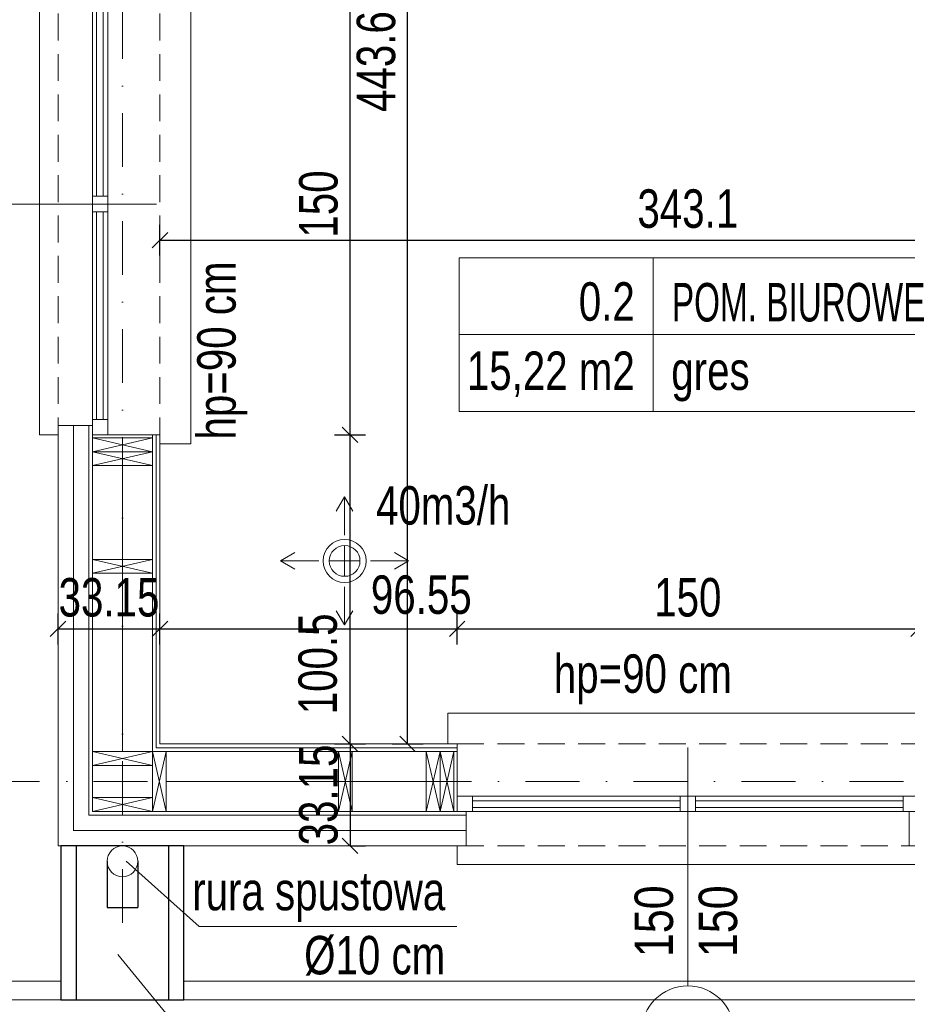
# Model space of a CAD drawing. Header units: inches. Extents: x 0 to 77643, y -44170 to 0.
# Tile 92 of 159: x 71608 to 71897, y -38560 to -38240. Entities that reach past the tile are written whole.
import ezdxf

# ---------------------------------------------------------------- set-up
doc = ezdxf.new("R2010")
doc.units = ezdxf.units.IN
doc.header["$MEASUREMENT"] = 0
doc.linetypes.add('DASHDOT', pattern=[1, 0.5, -0.25, 0, -0.25])
doc.linetypes.add('HIDDEN', pattern=[0.375, 0.25, -0.125])
doc.layers.get('0').update_dxf_attribs({"lineweight": 0})
doc.layers.get('Defpoints').update_dxf_attribs({"lineweight": 0})
for name, color, linetype, lineweight in [('--proj.wentylacja', 202, 'Continuous', 0), ('p--dach-rura spustowa', 2, 'Continuous', 0), ('p--konst-słupy', 3, 'Continuous', 20), ('p--obrzeże bet.', 252, 'Continuous', 0), ('p--ocieplenie w.wew.', 53, 'Continuous', 0), ('p--ocieplenie-w.zew', 77, 'Continuous', 0), ('p--okna', 153, 'Continuous', 0), ('p--opis okna', 181, 'Continuous', 0), ('p--opisy dodatkowe', 33, 'Continuous', 0), ('p--opisy pomieszczeń', 31, 'Continuous', 0), ('p--osie konstr', 1, 'DASHDOT', 15), ('p--płyta GK', 2, 'Continuous', 0), ('p--wymiary-1-50', 5, 'Continuous', 0), ('p--ściana szkielet', 3, 'Continuous', 0)]:
    doc.layers.add(name, color=color, linetype=linetype, lineweight=lineweight)
doc.layers.add('A36-obrzeże', color=252, linetype='Continuous')
doc.styles.add('1-50', font='arial.ttf', dxfattribs={"width": 0.75, "height": 12.5})
doc.styles.add('STYL-1', font='arial.ttf', dxfattribs={"width": 0.75})
doc.linetypes.add('BATTING', pattern='A,0.0001,-0.1,[134,ltypeshp.shx,S=0.1,R=0,X=-0.1,Y=0],-0.2,[134,ltypeshp.shx,S=0.1,R=180,X=0.1,Y=0],-0.1', length=0.4001)
doc.dimstyles.new('1-50', dxfattribs={"dimtxt": 12.5, "dimasz": 5, "dimexe": 5, "dimexo": 5, "dimgap": 0.09, "dimtad": 0, "dimdsep": 46, "dimtxsty": '1-50', "dimblk": 'OBLIQUE', "dimcen": 0.09, "dimadec": 0, "dimazin": 0, "dimtfac": 1, "dimtdec": 4, "dimtix": 1, "dimtofl": 0, "dimtmove": 2, "dimatfit": 3, "dimldrblk": 'OBLIQUE', "dimfxl": 5, "dimfxlon": 1, "dimtvp": 0.8, "dimtolj": 1, "dimtzin": 0, "dimarcsym": 0})

# ---------------------------------------------------------------- blocks, each defined once
blk = doc.blocks.new('_OBLIQUE')
at = {"color": 0, "linetype": 'ByBlock', "lineweight": -2}
for p, q in [((-0.5, -0.5), (0.5, 0.5)), ((0, 0), (0, 0))]:
    blk.add_line(p, q, dxfattribs=at)
blk = doc.blocks.new('*D1822')
at = {"layer": 'Defpoints', "color": 0}
for p in [(71620.87, -38553.71), (72820.87, -38553.71), (72820.87, -38730.03)]:
    blk.add_point(p, dxfattribs=at)
at = {"layer": 'p--wymiary-1-50', "color": 0, "lineweight": -2}
for p, q in [((71620.87, -38725.03), (71620.87, -38735.03)), ((72820.87, -38725.03), (72820.87, -38735.03)), ((71620.87, -38730.03), (72820.87, -38730.03))]:
    blk.add_line(p, q, dxfattribs=at)
at = {"layer": 'p--wymiary-1-50', "color": 0, "lineweight": -2, "xscale": 5, "yscale": 5, "zscale": 5, "rotation": 180}
blk.add_blockref('_OBLIQUE', (71620.87, -38730.03), dxfattribs=at)
at = {"layer": 'p--wymiary-1-50', "color": 0, "lineweight": -2, "xscale": 5, "yscale": 5, "zscale": 5}
blk.add_blockref('_OBLIQUE', (72820.87, -38730.03), dxfattribs=at)
at = {"layer": 'p--wymiary-1-50', "color": 0, "linetype": 'Continuous', "ltscale": 12, "insert": (72220.87, -38719.82), "char_height": 12.5, "attachment_point": 5, "style": '1-50'}
blk.add_mtext('\\A1;1200', dxfattribs=at)
blk = doc.blocks.new('*D1825')
at = {"layer": 'Defpoints', "color": 0}
for p in [(71669.83, -37823.87), (71489.8, -38508.27), (71669.83, -38508.27)]:
    blk.add_point(p, dxfattribs=at)
at = {"layer": 'p--wymiary-1-50', "color": 0, "lineweight": -2}
for p, q in [((71494.8, -37823.87), (71484.8, -37823.87)), ((71489.8, -37823.87), (71489.8, -38508.27)), ((71494.8, -38508.27), (71484.8, -38508.27))]:
    blk.add_line(p, q, dxfattribs=at)
at = {"layer": 'p--wymiary-1-50', "color": 0, "lineweight": -2, "xscale": 5, "yscale": 5, "zscale": 5}
for p, rotation in [((71489.8, -37823.87), 90), ((71489.8, -38508.27), 270)]:
    blk.add_blockref('_OBLIQUE', p, dxfattribs=dict(at, rotation=rotation))
at = {"layer": 'p--wymiary-1-50', "color": 0, "linetype": 'Continuous', "ltscale": 12, "insert": (71479.59, -38166.07), "char_height": 12.5, "attachment_point": 5, "rotation": 90, "style": '1-50'}
blk.add_mtext('\\A1;684.4', dxfattribs=at)
blk = doc.blocks.new('*D1827')
at = {"layer": 'Defpoints', "color": 0}
for p in [(71526.91, -38105.97), (71997.12, -38105.97), (71588.36, -38366.07)]:
    blk.add_point(p, dxfattribs=at)
at = {"layer": 'p--wymiary-1-50', "color": 0, "linetype": 'Continuous', "lineweight": -2}
for p, q in [((71531.91, -38105.97), (71521.91, -38105.97)), ((71526.91, -38366.07), (71526.91, -38105.97)), ((71531.91, -38366.07), (71521.91, -38366.07))]:
    blk.add_line(p, q, dxfattribs=at)
at = {"layer": 'p--wymiary-1-50', "color": 0, "lineweight": -2, "xscale": 5, "yscale": 5, "zscale": 5}
for p, rotation in [((71526.91, -38105.97), 90), ((71526.91, -38366.07), 270)]:
    blk.add_blockref('_OBLIQUE', p, dxfattribs=dict(at, rotation=rotation))
at = {"layer": 'p--wymiary-1-50', "color": 0, "linetype": 'Continuous', "ltscale": 12, "insert": (71516.7, -38236.02), "char_height": 12.5, "attachment_point": 5, "rotation": 90, "style": '1-50'}
blk.add_mtext('\\A1;260.1', dxfattribs=at)
blk = doc.blocks.new('*D1831')
at = {"layer": 'Defpoints', "color": 0}
for p in [(71595.87, -38487.32), (71526.91, -38508.27), (71620.87, -38508.27)]:
    blk.add_point(p, dxfattribs=at)
at = {"layer": 'p--wymiary-1-50', "color": 0, "linetype": 'Continuous', "lineweight": -2}
for p, q in [((71526.91, -38487.32), (71526.91, -38482.32)), ((71531.91, -38487.32), (71521.91, -38487.32)), ((71531.91, -38508.27), (71521.91, -38508.27)), ((71526.91, -38508.27), (71526.91, -38513.27))]:
    blk.add_line(p, q, dxfattribs=at)
at = {"layer": 'p--wymiary-1-50', "color": 0, "lineweight": -2, "xscale": 5, "yscale": 5, "zscale": 5}
for p, rotation in [((71526.91, -38487.32), 270), ((71526.91, -38508.27), 90)]:
    blk.add_blockref('_OBLIQUE', p, dxfattribs=dict(at, rotation=rotation))
at = {"layer": 'p--wymiary-1-50', "color": 0, "linetype": 'Continuous', "ltscale": 12, "insert": (71516.7, -38497.8), "char_height": 12.5, "attachment_point": 5, "rotation": 90, "style": '1-50'}
blk.add_mtext('\\A1;20.95', dxfattribs=at)
blk = doc.blocks.new('*D1833')
at = {"layer": 'Defpoints', "color": 0}
for p in [(71654.02, -38437.74), (71654.02, -38475.12), (71620.87, -38508.27)]:
    blk.add_point(p, dxfattribs=at)
at = {"layer": 'p--wymiary-1-50', "color": 0, "linetype": 'Continuous', "lineweight": -2}
for p, q in [((71620.87, -38442.74), (71620.87, -38432.74)), ((71654.02, -38442.74), (71654.02, -38432.74)), ((71620.87, -38437.74), (71654.02, -38437.74))]:
    blk.add_line(p, q, dxfattribs=at)
at = {"layer": 'p--wymiary-1-50', "color": 0, "lineweight": -2, "xscale": 5, "yscale": 5, "zscale": 5, "rotation": 180}
blk.add_blockref('_OBLIQUE', (71620.87, -38437.74), dxfattribs=at)
at = {"layer": 'p--wymiary-1-50', "color": 0, "lineweight": -2, "xscale": 5, "yscale": 5, "zscale": 5}
blk.add_blockref('_OBLIQUE', (71654.02, -38437.74), dxfattribs=at)
at = {"layer": 'p--wymiary-1-50', "color": 0, "linetype": 'Continuous', "ltscale": 12, "insert": (71637.45, -38427.53), "char_height": 12.5, "attachment_point": 5, "style": '1-50'}
blk.add_mtext('\\A1;33.15', dxfattribs=at)
blk = doc.blocks.new('*D1834')
at = {"layer": 'Defpoints', "color": 0}
for p in [(71900.57, -38437.74), (71750.57, -38475.12), (71900.57, -38475.12)]:
    blk.add_point(p, dxfattribs=at)
at = {"layer": 'p--wymiary-1-50', "color": 0, "linetype": 'Continuous', "lineweight": -2}
for p, q in [((71750.57, -38442.74), (71750.57, -38432.74)), ((71900.57, -38442.74), (71900.57, -38432.74)), ((71750.57, -38437.74), (71900.57, -38437.74))]:
    blk.add_line(p, q, dxfattribs=at)
at = {"layer": 'p--wymiary-1-50', "color": 0, "lineweight": -2, "xscale": 5, "yscale": 5, "zscale": 5, "rotation": 180}
blk.add_blockref('_OBLIQUE', (71750.57, -38437.74), dxfattribs=at)
at = {"layer": 'p--wymiary-1-50', "color": 0, "lineweight": -2, "xscale": 5, "yscale": 5, "zscale": 5}
blk.add_blockref('_OBLIQUE', (71900.57, -38437.74), dxfattribs=at)
at = {"layer": 'p--wymiary-1-50', "color": 0, "linetype": 'Continuous', "ltscale": 12, "insert": (71825.57, -38427.53), "char_height": 12.5, "attachment_point": 5, "style": '1-50'}
blk.add_mtext('\\A1;150', dxfattribs=at)
blk = doc.blocks.new('*D1845')
at = {"layer": 'Defpoints', "color": 0}
for p in [(71620.87, -38508.27), (71641.82, -38508.27), (71641.82, -38643.22)]:
    blk.add_point(p, dxfattribs=at)
at = {"layer": 'p--wymiary-1-50', "color": 0, "lineweight": -2}
for p, q in [((71620.87, -38638.22), (71620.87, -38648.22)), ((71641.82, -38638.22), (71641.82, -38648.22)), ((71620.87, -38643.22), (71615.87, -38643.22)), ((71641.82, -38643.22), (71646.82, -38643.22))]:
    blk.add_line(p, q, dxfattribs=at)
at = {"layer": 'p--wymiary-1-50', "color": 0, "lineweight": -2, "xscale": 5, "yscale": 5, "zscale": 5}
blk.add_blockref('_OBLIQUE', (71620.87, -38643.22), dxfattribs=at)
at = {"layer": 'p--wymiary-1-50', "color": 0, "lineweight": -2, "xscale": 5, "yscale": 5, "zscale": 5, "rotation": 180}
blk.add_blockref('_OBLIQUE', (71641.82, -38643.22), dxfattribs=at)
at = {"layer": 'p--wymiary-1-50', "color": 0, "linetype": 'Continuous', "ltscale": 12, "insert": (71631.35, -38633.01), "char_height": 12.5, "attachment_point": 5, "style": '1-50'}
blk.add_mtext('\\A1;20.95', dxfattribs=at)
blk = doc.blocks.new('*D1848')
at = {"layer": 'Defpoints', "color": 0}
for p in [(71620.87, -38508.27), (72030.27, -38508.27), (72030.27, -38711.35)]:
    blk.add_point(p, dxfattribs=at)
at = {"layer": 'p--wymiary-1-50', "color": 0, "linetype": 'Continuous', "lineweight": -2}
for p, q in [((71620.87, -38706.35), (71620.87, -38716.35)), ((72030.27, -38706.35), (72030.27, -38716.35)), ((71620.87, -38711.35), (72030.27, -38711.35))]:
    blk.add_line(p, q, dxfattribs=at)
at = {"layer": 'p--wymiary-1-50', "color": 0, "lineweight": -2, "xscale": 5, "yscale": 5, "zscale": 5, "rotation": 180}
blk.add_blockref('_OBLIQUE', (71620.87, -38711.35), dxfattribs=at)
at = {"layer": 'p--wymiary-1-50', "color": 0, "lineweight": -2, "xscale": 5, "yscale": 5, "zscale": 5}
blk.add_blockref('_OBLIQUE', (72030.27, -38711.35), dxfattribs=at)
at = {"layer": 'p--wymiary-1-50', "color": 0, "linetype": 'Continuous', "ltscale": 12, "insert": (71825.57, -38701.14), "char_height": 12.5, "attachment_point": 5, "style": '1-50'}
blk.add_mtext('\\A1;409.4', dxfattribs=at)
blk = doc.blocks.new('*D1859')
at = {"layer": 'Defpoints', "color": 0}
for p in [(71684.21, -38374.62), (71715.78, -38374.62), (71684.21, -38475.12)]:
    blk.add_point(p, dxfattribs=at)
at = {"layer": 'p--wymiary-1-50', "color": 0, "linetype": 'Continuous', "lineweight": -2}
for p, q in [((71710.78, -38374.62), (71720.78, -38374.62)), ((71715.78, -38475.12), (71715.78, -38374.62)), ((71710.78, -38475.12), (71720.78, -38475.12))]:
    blk.add_line(p, q, dxfattribs=at)
at = {"layer": 'p--wymiary-1-50', "color": 0, "lineweight": -2, "xscale": 5, "yscale": 5, "zscale": 5}
for p, rotation in [((71715.78, -38374.62), 90), ((71715.78, -38475.12), 270)]:
    blk.add_blockref('_OBLIQUE', p, dxfattribs=dict(at, rotation=rotation))
at = {"layer": 'p--wymiary-1-50', "color": 0, "linetype": 'Continuous', "ltscale": 12, "insert": (71705.34, -38449.08), "char_height": 12.5, "attachment_point": 5, "rotation": 90, "style": '1-50'}
blk.add_mtext('\\A1;100.5', dxfattribs=at)
blk = doc.blocks.new('*D1860')
at = {"layer": 'Defpoints', "color": 0}
for p in [(71684.21, -38224.62), (71715.78, -38224.62), (71684.21, -38374.62)]:
    blk.add_point(p, dxfattribs=at)
at = {"layer": 'p--wymiary-1-50', "color": 0, "linetype": 'Continuous', "lineweight": -2}
for p, q in [((71710.78, -38224.62), (71720.78, -38224.62)), ((71715.78, -38374.62), (71715.78, -38224.62)), ((71710.78, -38374.62), (71720.78, -38374.62))]:
    blk.add_line(p, q, dxfattribs=at)
at = {"layer": 'p--wymiary-1-50', "color": 0, "lineweight": -2, "xscale": 5, "yscale": 5, "zscale": 5}
for p, rotation in [((71715.78, -38224.62), 90), ((71715.78, -38374.62), 270)]:
    blk.add_blockref('_OBLIQUE', p, dxfattribs=dict(at, rotation=rotation))
at = {"layer": 'p--wymiary-1-50', "color": 0, "linetype": 'Continuous', "ltscale": 12, "insert": (71705.57, -38299.62), "char_height": 12.5, "attachment_point": 5, "rotation": 90, "style": '1-50'}
blk.add_mtext('\\A1;150', dxfattribs=at)
blk = doc.blocks.new('*D1865')
at = {"layer": 'Defpoints', "color": 0}
for p in [(71710.78, -38031.52), (71734.51, -38031.52), (71710.78, -38475.12)]:
    blk.add_point(p, dxfattribs=at)
at = {"layer": 'p--wymiary-1-50', "color": 0, "linetype": 'Continuous', "lineweight": -2}
for p, q in [((71729.51, -38031.52), (71739.51, -38031.52)), ((71734.51, -38475.12), (71734.51, -38031.52)), ((71729.51, -38475.12), (71739.51, -38475.12))]:
    blk.add_line(p, q, dxfattribs=at)
at = {"layer": 'p--wymiary-1-50', "color": 0, "lineweight": -2, "xscale": 5, "yscale": 5, "zscale": 5}
for p, rotation in [((71734.51, -38031.52), 90), ((71734.51, -38475.12), 270)]:
    blk.add_blockref('_OBLIQUE', p, dxfattribs=dict(at, rotation=rotation))
at = {"layer": 'p--wymiary-1-50', "color": 0, "linetype": 'Continuous', "ltscale": 12, "insert": (71724.3, -38253.32), "char_height": 12.5, "attachment_point": 5, "rotation": 90, "style": '1-50'}
blk.add_mtext('\\A1;443.6', dxfattribs=at)
blk = doc.blocks.new('*D1880')
at = {"layer": 'Defpoints', "color": 0}
for p in [(71997.12, -38311.4), (71654.02, -38329.03), (71997.12, -38329.03)]:
    blk.add_point(p, dxfattribs=at)
at = {"layer": 'p--wymiary-1-50', "color": 0, "linetype": 'Continuous', "lineweight": -2}
for p, q in [((71654.02, -38316.4), (71654.02, -38306.4)), ((71997.12, -38316.4), (71997.12, -38306.4)), ((71654.02, -38311.4), (71997.12, -38311.4))]:
    blk.add_line(p, q, dxfattribs=at)
at = {"layer": 'p--wymiary-1-50', "color": 0, "lineweight": -2, "xscale": 5, "yscale": 5, "zscale": 5, "rotation": 180}
blk.add_blockref('_OBLIQUE', (71654.02, -38311.4), dxfattribs=at)
at = {"layer": 'p--wymiary-1-50', "color": 0, "lineweight": -2, "xscale": 5, "yscale": 5, "zscale": 5}
blk.add_blockref('_OBLIQUE', (71997.12, -38311.4), dxfattribs=at)
at = {"layer": 'p--wymiary-1-50', "color": 0, "linetype": 'Continuous', "ltscale": 12, "insert": (71825.57, -38301.19), "char_height": 12.5, "attachment_point": 5, "style": '1-50'}
blk.add_mtext('\\A1;343.1', dxfattribs=at)
blk = doc.blocks.new('*D1934')
at = {"layer": 'Defpoints', "color": 0}
for p in [(72030.27, -38508.27), (71621.82, -38552.27), (72054.49, -38552.27)]:
    blk.add_point(p, dxfattribs=at)
at = {"layer": 'p--wymiary-1-50', "color": 0, "linetype": 'Continuous', "lineweight": -2}
for p, q in [((72049.49, -38508.27), (72059.49, -38508.27)), ((72054.49, -38508.27), (72054.49, -38552.27)), ((72049.49, -38552.27), (72059.49, -38552.27))]:
    blk.add_line(p, q, dxfattribs=at)
at = {"layer": 'p--wymiary-1-50', "color": 0, "lineweight": -2, "xscale": 5, "yscale": 5, "zscale": 5}
for p, rotation in [((72054.49, -38508.27), 90), ((72054.49, -38552.27), 270)]:
    blk.add_blockref('_OBLIQUE', p, dxfattribs=dict(at, rotation=rotation))
at = {"layer": 'p--wymiary-1-50', "color": 0, "linetype": 'Continuous', "ltscale": 12, "insert": (72044.49, -38530.27), "char_height": 12.5, "attachment_point": 5, "rotation": 90, "style": '1-50'}
blk.add_mtext('\\A1;44', dxfattribs=at)
blk = doc.blocks.new('*D1958')
at = {"layer": 'Defpoints', "color": 0}
for p in [(71710.78, -38475.12), (71710.78, -38508.27), (71715.78, -38508.27)]:
    blk.add_point(p, dxfattribs=at)
at = {"layer": 'p--wymiary-1-50', "color": 0, "linetype": 'Continuous', "lineweight": -2}
for p, q in [((71715.78, -38475.12), (71720.78, -38475.12)), ((71715.78, -38475.12), (71715.78, -38508.27)), ((71715.78, -38508.27), (71720.78, -38508.27))]:
    blk.add_line(p, q, dxfattribs=at)
at = {"layer": 'p--wymiary-1-50', "color": 0, "lineweight": -2, "xscale": 5, "yscale": 5, "zscale": 5}
for p, rotation in [((71715.78, -38475.12), 90), ((71715.78, -38508.27), 270)]:
    blk.add_blockref('_OBLIQUE', p, dxfattribs=dict(at, rotation=rotation))
at = {"layer": 'p--wymiary-1-50', "color": 0, "linetype": 'Continuous', "ltscale": 12, "insert": (71705.57, -38491.7), "char_height": 12.5, "attachment_point": 5, "rotation": 90, "style": '1-50'}
blk.add_mtext('\\A1;33.15', dxfattribs=at)
blk = doc.blocks.new('*D1965')
at = {"layer": 'Defpoints', "color": 0}
for p in [(71641.82, -38533.27), (72009.32, -38533.27), (72009.32, -38643.22)]:
    blk.add_point(p, dxfattribs=at)
at = {"layer": 'p--wymiary-1-50', "color": 0, "linetype": 'Continuous', "lineweight": -2}
for p, q in [((71641.82, -38638.22), (71641.82, -38648.22)), ((72009.32, -38638.22), (72009.32, -38648.22)), ((71641.82, -38643.22), (72009.32, -38643.22))]:
    blk.add_line(p, q, dxfattribs=at)
at = {"layer": 'p--wymiary-1-50', "color": 0, "lineweight": -2, "xscale": 5, "yscale": 5, "zscale": 5, "rotation": 180}
blk.add_blockref('_OBLIQUE', (71641.82, -38643.22), dxfattribs=at)
at = {"layer": 'p--wymiary-1-50', "color": 0, "lineweight": -2, "xscale": 5, "yscale": 5, "zscale": 5}
blk.add_blockref('_OBLIQUE', (72009.32, -38643.22), dxfattribs=at)
at = {"layer": 'p--wymiary-1-50', "color": 0, "linetype": 'Continuous', "ltscale": 12, "insert": (71825.57, -38633.01), "char_height": 12.5, "attachment_point": 5, "style": '1-50'}
blk.add_mtext('\\A1;367.5', dxfattribs=at)
blk = doc.blocks.new('okno-150-33.15')
at = {"linetype": 'Continuous', "ltscale": 35}
for p, q in [((-3, 10), (153, 10)), ((0, -39.15), (150, -39.15))]:
    blk.add_line(p, q, dxfattribs=at)
for p, q in [((-3, 0), (-3, 10)), ((153, 0), (153, 10)), ((0, 0), (-3, 0)), ((0, -21.95), (0, 0)), ((150, 0), (150, -21.95)), ((150, 0), (153, 0)), ((0, -21.95), (0, -16.95)), ((0, -16.95), (5, -16.95)), ((5, -16.95), (145, -16.95)), ((5, -16.95), (5, -21.95)), ((5, -18.45), (72.5, -18.45)), ((72.5, -21.95), (72.5, -16.95)), ((77.5, -16.95), (77.5, -21.95)), ((77.5, -18.45), (145, -18.45)), ((145, -21.95), (145, -16.95)), ((145, -16.95), (150, -16.95)), ((150, -16.95), (150, -21.95)), ((5, -21.95), (0, -21.95)), ((3, -33.15), (3, -21.95)), ((5, -20.61), (72.5, -20.61)), ((145, -21.95), (5, -21.95)), ((77.5, -20.61), (145, -20.61)), ((150, -21.95), (145, -21.95)), ((147, -21.95), (147, -33.15)), ((0, -39.15), (0, -33.15)), ((150, -33.15), (150, -39.15))]:
    blk.add_line(p, q)
at = {"linetype": 'HIDDEN', "ltscale": 35}
for p, q in [((0, 0), (150, 0)), ((0, -33.15), (150, -33.15))]:
    blk.add_line(p, q, dxfattribs=at)
blk = doc.blocks.new('ukł.słupów')
for p, q in [((0, 116.95), (19.5, 121.45)), ((0, 121.45), (19.5, 116.95)), ((0, 112.45), (19.5, 116.95)), ((0, 116.95), (19.5, 112.45)), ((0, 77.45), (19.5, 81.95)), ((0, 81.95), (19.5, 77.45)), ((0, 15), (19.5, 19.5)), ((0, 19.5), (19.5, 15)), ((19.5, 19.5), (24, 0)), ((24, 19.5), (19.5, 0)), ((79.95, 19.5), (84.45, 0)), ((84.45, 19.5), (79.95, 0)), ((108.5, 19.5), (113, 0)), ((113, 19.5), (108.5, 0)), ((113, 19.5), (117.5, 0)), ((117.5, 19.5), (113, 0)), ((0, 4.5), (19.5, 0)), ((0, 0), (19.5, 4.5))]:
    blk.add_line(p, q)
at = {"color": 4, "ltscale": 35}
for points in [[(0, 121.45), (19.5, 121.45)], [(117.5, 19.5), (117.5, 0)]]:
    blk.add_lwpolyline(points, dxfattribs=at)
for points in [[(0, 121.45), (19.5, 121.45), (19.5, 116.95), (0, 116.95)], [(0, 116.95), (19.5, 116.95), (19.5, 112.45), (0, 112.45)], [(0, 81.95), (19.5, 81.95), (19.5, 77.45), (0, 77.45)], [(0, 19.5), (19.5, 19.5), (19.5, 15), (0, 15)], [(24, 19.5), (24, 0), (19.5, 0), (19.5, 19.5)], [(84.45, 19.5), (84.45, 0), (79.95, 0), (79.95, 19.5)], [(113, 19.5), (113, 0), (108.5, 0), (108.5, 19.5)], [(117.5, 19.5), (117.5, 0), (113, 0), (113, 19.5)], [(0, 0), (19.5, 0), (19.5, 4.5), (0, 4.5)]]:
    blk.add_lwpolyline(points, close=True)
blk = doc.blocks.new('*D1974')
at = {"layer": 'Defpoints', "color": 0}
for p in [(71750.57, -38437.74), (71654.02, -38475.12), (71750.57, -38475.12)]:
    blk.add_point(p, dxfattribs=at)
at = {"layer": 'p--wymiary-1-50', "color": 0, "linetype": 'Continuous', "lineweight": -2}
for p, q in [((71654.02, -38442.74), (71654.02, -38432.74)), ((71750.57, -38442.74), (71750.57, -38432.74)), ((71654.02, -38437.74), (71750.57, -38437.74))]:
    blk.add_line(p, q, dxfattribs=at)
at = {"layer": 'p--wymiary-1-50', "color": 0, "lineweight": -2, "xscale": 5, "yscale": 5, "zscale": 5, "rotation": 180}
blk.add_blockref('_OBLIQUE', (71654.02, -38437.74), dxfattribs=at)
at = {"layer": 'p--wymiary-1-50', "color": 0, "lineweight": -2, "xscale": 5, "yscale": 5, "zscale": 5}
blk.add_blockref('_OBLIQUE', (71750.57, -38437.74), dxfattribs=at)
at = {"layer": 'p--wymiary-1-50', "color": 0, "linetype": 'Continuous', "ltscale": 12, "insert": (71738.95, -38426.67), "char_height": 12.5, "attachment_point": 5, "style": '1-50'}
blk.add_mtext('\\A1;96.55', dxfattribs=at)
blk = doc.blocks.new('Z-went-wers.3-parter-cz.1')
for p, q in [((-1073.7, -537.81), (-1076.39, -542.39)), ((-1073.7, -550.23), (-1073.7, -537.81)), ((-1073.7, -537.81), (-1071.02, -542.39)), ((-1073.7, -563.61), (-1073.7, -553.61)), ((-1073.7, -563.61), (-1073.7, -553.61)), ((-1073.7, -553.61), (-1073.7, -563.61)), ((-1094.5, -558.61), (-1089.92, -555.92)), ((-1052.9, -558.61), (-1057.48, -555.92)), ((-1094.5, -558.61), (-1089.92, -561.29)), ((-1082.08, -558.61), (-1094.5, -558.61)), ((-1078.7, -558.61), (-1068.7, -558.61)), ((-1065.32, -558.61), (-1052.9, -558.61)), ((-1052.9, -558.61), (-1057.48, -561.29)), ((-1073.7, -566.99), (-1073.7, -579.41)), ((-1073.7, -579.41), (-1076.39, -574.82)), ((-1073.7, -579.41), (-1071.02, -574.82))]:
    blk.add_line(p, q)
for radius, start, end in [(7, 90, 270), (7, 0, 180), (5, 90, 270), (5, 90, 270), (5, 0, 180), (5, 0, 180), (5, 0, 180), (5, 0, 180), (7, 270, 90), (5, 270, 90), (5, 270, 90), (7, 180, 0), (5, 180, 0), (5, 180, 0), (5, 180, 0), (5, 180, 0)]:
    blk.add_arc((-1073.7, -558.61), radius, start, end)
at = {"insert": (-1063.49, -546.99), "char_height": 12.5, "width": 177.1707, "attachment_point": 7, "style": 'STYL-1'}
blk.add_mtext('40m3/h', dxfattribs=at)

msp = doc.modelspace()

# ---------------------------------------------------------------- linework, layer by layer
at = {"layer": 'A36-obrzeże', "linetype": 'Continuous', "ltscale": 35}
for p, q in [((71626.82132, -38508.27054), (71626.82132, -38558.27054)), ((71656.82132, -38508.27054), (71656.82132, -38558.27054)), ((71636.82132, -38513.27054), (71636.82132, -38528.27054)), ((71646.82132, -38513.27054), (71646.82132, -38528.27054)), ((71636.82132, -38528.27054), (71646.82132, -38528.27054))]:
    msp.add_line(p, q, dxfattribs=at)
msp.add_lwpolyline([(71621.82132, -38558.27054), (71661.82132, -38558.27054), (71661.82132, -38508.27054), (71621.82132, -38508.27054)], close=True, dxfattribs=at)
at = {"layer": 'p--dach-rura spustowa', "linetype": 'Continuous', "lineweight": 0, "ltscale": 75}
msp.add_circle((71641.82132, -38513.27054), 5, dxfattribs=at)
at = {"layer": 'p--obrzeże bet.', "linetype": 'Continuous', "ltscale": 35}
for points in [[(72417.47132, -38558.27054), (72870.87132, -38558.27054), (72870.87132, -37773.87054), (71570.87132, -37773.87054), (71570.87132, -38558.27054), (72024.27132, -38558.27054)], [(71621.82132, -37779.87054), (71576.87132, -37779.87054), (71576.87132, -38552.27054), (71621.82132, -38552.27054)], [(71661.82132, -38552.27054), (72030.27132, -38552.27054)]]:
    msp.add_lwpolyline(points, dxfattribs=at)
at = {"layer": 'p--ocieplenie w.wew.', "linetype": 'BATTING', "ltscale": 19.5}
for p, q in [((71641.82132, -38415.12054), (71641.82132, -38384.62054)), ((71641.82132, -38477.57054), (71641.82132, -38419.62054)), ((71656.07132, -38487.32054), (71712.02132, -38487.32054)), ((71716.52132, -38487.32054), (71740.56669, -38487.32054))]:
    msp.add_line(p, q, dxfattribs=at)
at = {"layer": 'p--ocieplenie-w.zew', "linetype": 'BATTING', "ltscale": 10}
for p, q in [((71625.87132, -38503.34483), (71625.87132, -38371.62054)), ((71625.94673, -38503.27054), (71753.56669, -38503.27054))]:
    msp.add_line(p, q, dxfattribs=at)
at = {"layer": 'p--opis okna'}
for p, q in [((71575.41017, -38299.62054), (71652.87132, -38299.62054)), ((71825.56669, -38553.73168), (71825.56669, -38476.27054))]:
    msp.add_line(p, q, dxfattribs=at)
msp.add_circle((71825.56669, -38568.73168), 15, dxfattribs=at)
at = {"layer": 'p--opisy dodatkowe', "lineweight": 5}
msp.add_lwpolyline([(71750.49804, -38534.45993), (71666.72177, -38534.45992), (71643.07132, -38513.27054)], dxfattribs=at)
at = {"layer": 'p--opisy dodatkowe'}
msp.add_lwpolyline([(71783.71037, -38604.83472), (71690.48707, -38604.83472), (71640.35538, -38543.50201)], dxfattribs=at)
at = {"layer": 'p--opisy pomieszczeń'}
for p, q in [((71814.27172, -38317.08158), (71814.27172, -38367.08158)), ((71921.27172, -38342.08158), (71751.27172, -38342.08158))]:
    msp.add_line(p, q, dxfattribs=at)
msp.add_lwpolyline([(71751.27172, -38367.08158), (71921.27172, -38367.08158), (71921.27172, -38317.08158), (71751.27172, -38317.08158)], close=True, dxfattribs=at)
at = {"layer": 'p--osie konstr', "linetype": 'DASHDOT', "ltscale": 35}
for p, q in [((71641.82132, -38533.27054), (71641.82132, -37773.87054)), ((72878.43789, -38487.32054), (71595.87132, -38487.32054))]:
    msp.add_line(p, q, dxfattribs=at)
at = {"layer": 'p--płyta GK', "ltscale": 35}
for p, q in [((71652.77132, -38476.37054), (71652.77132, -38374.62054)), ((71654.02132, -38475.12054), (71654.02132, -38374.62054)), ((71652.77132, -38476.37054), (71750.56669, -38476.37054)), ((71654.02132, -38475.12054), (71750.56669, -38475.12054))]:
    msp.add_line(p, q, dxfattribs=at)
at = {"layer": 'p--ściana szkielet', "ltscale": 35}
for p, q in [((71620.87132, -38508.27054), (71620.87132, -38371.62054)), ((71630.87132, -38498.27054), (71630.87132, -38371.62054)), ((71632.07132, -38497.07054), (71632.07132, -38371.62054)), ((71651.57132, -38497.07054), (71651.57132, -38374.62054)), ((71632.07132, -38477.57054), (71750.56669, -38477.57054)), ((71630.87132, -38498.27054), (71753.56669, -38498.27054)), ((71632.07132, -38497.07054), (71753.56669, -38497.07054)), ((71620.87132, -38508.27054), (71753.56669, -38508.27054))]:
    msp.add_line(p, q, dxfattribs=at)
for points in [[(71620.87132, -38371.62054), (71632.07132, -38371.62054), (71632.07132, -38374.62054), (71654.02132, -38374.62054)], [(71750.56669, -38476.12054), (71750.56669, -38497.07054), (71753.56669, -38497.07054), (71753.56669, -38508.27054)]]:
    msp.add_lwpolyline(points, dxfattribs=at)

# ---------------------------------------------------------------- block references
at = {"layer": '--proj.wentylacja', "linetype": 'Continuous', "ltscale": 12}
msp.add_blockref('Z-went-wers.3-parter-cz.1', (72787.72132, -37857.02054), dxfattribs=at)
at = {"layer": 'p--konst-słupy'}
msp.add_blockref('ukł.słupów', (71632.07132, -38497.07054), dxfattribs=at)
at = {"layer": 'p--okna', "linetype": 'Continuous', "rotation": 270}
msp.add_blockref('okno-150-33.15', (71654.02132, -38224.62054), dxfattribs=at)
at = {"layer": 'p--okna', "linetype": 'Continuous'}
msp.add_blockref('okno-150-33.15', (71750.56669, -38475.12054), dxfattribs=at)

# ---------------------------------------------------------------- texts
at = {"layer": 'p--opis okna', "char_height": 12.5, "attachment_point": 1, "rotation": 90}
for s, insert, width, style in [('hp=90 cm', (71666.11473, -38376.17356), 128.6342124, 'STYL-1'), ('{\\W0.8;150\\P150}', (71808.2608, -38544.39796), 45.287, '1-50')]:
    msp.add_mtext(s, dxfattribs=dict(at, insert=insert, width=width, style=style))
at = {"layer": 'p--opis okna', "insert": (71782.01341, -38462.27714), "char_height": 12.5, "width": 128.6342124, "attachment_point": 7, "style": 'STYL-1'}
msp.add_mtext('hp=90 cm', dxfattribs=at)
at = {"layer": 'p--opisy dodatkowe', "insert": (71746.72751, -38516.67708), "char_height": 12.5, "width": 177.1707, "attachment_point": 3, "style": '1-50'}
msp.add_mtext('rura spustowa\\P%%c10 cm', dxfattribs=at)
at = {"layer": 'p--opisy pomieszczeń', "char_height": 12.5, "style": '1-50'}
for s, insert, width, attachment_point in [('0.2', (71808.34011, -38325.054), 98, 3), ('POM. BIUROWE', (71820.20333, -38325.28942), 106.8647622, 1), ('15,22 m2', (71808.34011, -38347.55691), 98, 3), ('gres', (71820.20333, -38347.55691), 100, 1)]:
    msp.add_mtext(s, dxfattribs=dict(at, insert=insert, width=width, attachment_point=attachment_point))

# ---------------------------------------------------------------- dimensions: what is measured, and where the dimension line sits
at = {"layer": 'p--wymiary-1-50'}
dim = msp.add_linear_dim(base=(71489.80477, -38508.27054), p1=(71669.83094, -37823.87054), p2=(71669.83094, -38508.27054), angle=90, dimstyle='1-50', override={"dimtxt": 12.5}, dxfattribs=at)
dim.commit()
dim.dimension.update_dxf_attribs({"geometry": '*D1825', "text_midpoint": (71479.59477, -38166.07054)})
at = {"layer": 'p--wymiary-1-50', "linetype": 'Continuous'}
for base, p1, p2, picture, middle in [((71734.51139, -38031.52054), (71710.78419, -38475.12054), (71710.78419, -38031.52054), '*D1865', (71724.30139, -38253.32054)), ((71526.9125, -38105.97054), (71588.35692, -38366.07054), (71997.12132, -38105.97054), '*D1827', (71516.7025, -38236.02054)), ((71715.78419, -38224.62054), (71684.21146, -38374.62054), (71684.21146, -38224.62054), '*D1860', (71705.57419, -38299.62054)), ((71715.78419, -38508.27054), (71710.78419, -38475.12054), (71710.78419, -38508.27054), '*D1958', (71705.57419, -38491.69554)), ((71526.9125, -38508.27054), (71595.87132, -38487.32054), (71620.87132, -38508.27054), '*D1831', (71516.7025, -38497.79554))]:
    dim = msp.add_linear_dim(base=base, p1=p1, p2=p2, angle=90, dimstyle='1-50', dxfattribs=at)
    dim.commit()
    dim.dimension.update_dxf_attribs({"geometry": picture, "text_midpoint": middle})
for base, p1, p2, picture, middle in [((71997.12132, -38311.40229), (71654.02132, -38329.03132), (71997.12132, -38329.03132), '*D1880', (71825.57132, -38301.19229)), ((71654.02132, -38437.738), (71620.87132, -38508.27054), (71654.02132, -38475.12054), '*D1833', (71637.44632, -38427.528)), ((71900.56669, -38437.738), (71750.56669, -38475.12054), (71900.56669, -38475.12054), '*D1834', (71825.56669, -38427.528)), ((72030.27132, -38711.35189), (71620.87132, -38508.27054), (72030.27132, -38508.27054), '*D1848', (71825.57132, -38701.14189)), ((72009.32132, -38643.21672), (71641.82132, -38533.27054), (72009.32132, -38533.27054), '*D1965', (71825.57132, -38633.00672))]:
    dim = msp.add_linear_dim(base=base, p1=p1, p2=p2, dimstyle='1-50', dxfattribs=at)
    dim.commit()
    dim.dimension.update_dxf_attribs({"geometry": picture, "text_midpoint": middle})
dim = msp.add_linear_dim(base=(71715.78419, -38374.62054), p1=(71684.21146, -38475.12054), p2=(71684.21146, -38374.62054), angle=90, dimstyle='1-50', dxfattribs=at)
dim.commit()
dim.dimension.update_dxf_attribs({"geometry": '*D1859', "text_midpoint": (71705.33748, -38449.08319), "dimtype": 160})
dim = msp.add_linear_dim(base=(71750.56669, -38437.738), p1=(71654.02132, -38475.12054), p2=(71750.56669, -38475.12054), dimstyle='1-50', override={"dimtxt": 12.5}, dxfattribs=at)
dim.commit()
dim.dimension.update_dxf_attribs({"geometry": '*D1974', "text_midpoint": (71738.95098, -38426.66548), "dimtype": 160})
dim = msp.add_linear_dim(base=(72054.48552, -38552.27054), p1=(72030.27132, -38508.27054), p2=(71621.82132, -38552.27054), angle=90, dimstyle='1-50', override={"dimtxt": 12.5}, dxfattribs=at)
dim.commit()
dim.dimension.update_dxf_attribs({"geometry": '*D1934', "text_midpoint": (72044.48552, -38530.27054)})
at = {"layer": 'p--wymiary-1-50'}
dim = msp.add_linear_dim(base=(71641.82132, -38643.21672), p1=(71620.87132, -38508.27054), p2=(71641.82132, -38508.27054), dimstyle='1-50', override={"dimtxt": 12.5}, dxfattribs=at)
dim.commit()
dim.dimension.update_dxf_attribs({"geometry": '*D1845', "text_midpoint": (71631.34632, -38633.00672)})
dim = msp.add_linear_dim(base=(72820.87132, -38730.02792), p1=(71620.87132, -38553.70655), p2=(72820.87132, -38553.70655), dimstyle='1-50', dxfattribs=at)
dim.commit()
dim.dimension.update_dxf_attribs({"geometry": '*D1822', "text_midpoint": (72220.87132, -38719.81792)})

doc.saveas('drawing.dxf')
